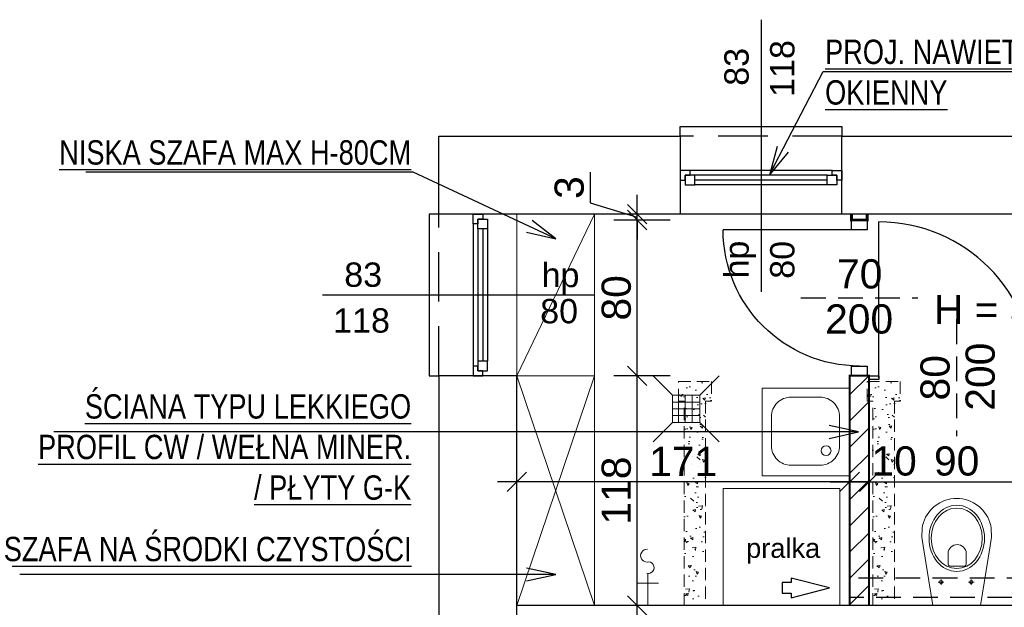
# Model space of a CAD drawing. Header units: inches. Extents: x -663 to 1208, y -7370 to -755.
# Tile 2 of 13: x -441 to 65, y -7028 to -6726. Entities that reach past the tile are written whole.
import ezdxf
from ezdxf import colors
from ezdxf.entities.mleader import LeaderData, LeaderLine
from ezdxf.enums import TextEntityAlignment as Align
from ezdxf.math import Vec2, Vec3

# ---------------------------------------------------------------- set-up
doc = ezdxf.new("R2010")
doc.units = ezdxf.units.IN
doc.header["$MEASUREMENT"] = 0
doc.linetypes.add('DASHED', pattern=[19.05, 12.7, -6.35])
doc.linetypes.add('HIDDEN', pattern=[9.525, 6.35, -3.175])
for name, color, linetype, lineweight in [('A_WYBURZENIA', 252, 'Continuous', 5), ('A_WYPOSAŻENIE', 21, 'Continuous', 9), ('E_ZAMUROWANIA', 250, 'Continuous', 5), ('IS_wentylacja_wywiew', 192, 'Continuous', 30)]:
    doc.layers.add(name, color=color, linetype=linetype, lineweight=lineweight)
for name, color, linetype in [('AI_002_Widok_bd', 7, 'Continuous'), ('AI_005_Txt_bd', 134, 'Continuous'), ('AI_006_Dim_bd', 252, 'Continuous'), ('AI_091_Ściana_inw_bd', 174, 'Continuous'), ('AI_101_Ściana_proj_bd', 6, 'Continuous'), ('AI_103_Nadproże_bd', 216, 'DASHED'), ('AI_107_Drzwi_bd', 153, 'Continuous'), ('AI_109_Okna_bd', 152, 'Continuous'), ('AI_110_Okna_txt_bd', 134, 'Continuous')]:
    doc.layers.add(name, color=color, linetype=linetype)
doc.styles.add('Arial_15', font='txt', dxfattribs={"height": 15})
doc.styles.add('Arial_18', font='txt', dxfattribs={"height": 18})
doc.styles.add('BIKTS', font='BIKROMSW.SHX', dxfattribs={"width": 0.8})
doc.dimstyles.new('Wymiary', dxfattribs={"dimtxt": 15, "dimasz": 10, "dimexe": 12, "dimexo": 10, "dimgap": 3, "dimtad": 1, "dimdec": 0, "dimzin": 0, "dimdsep": 46, "dimtxsty": 'Arial_15', "dimblk": 'OBLIQUE', "dimcen": 0.09, "dimdle": 10, "dimclrt": 134, "dimadec": 0, "dimazin": 0, "dimtfac": 1, "dimtdec": 0, "dimtofl": 0, "dimtmove": 0, "dimatfit": 1, "dimldrblk": 'OBLIQUE', "dimfxl": 17, "dimfxlon": 1, "dimtolj": 1, "dimtzin": 0, "dimarcsym": 0})

# ---------------------------------------------------------------- blocks, each defined once
blk = doc.blocks.new('*U2289')
at = {"layer": 'AI_103_Nadproże_bd', "color": 8}
blk.add_lwpolyline([(-60, 30), (-60, -30)], dxfattribs=at)
at = {"layer": 'AI_107_Drzwi_bd'}
blk.add_lwpolyline([(-95, 0), (-95, 70)], dxfattribs=at)
for points in [[(-100, -4), (-95, -4), (-95, 4), (-100, 4)], [(-25, -4), (-20, -4), (-20, 4), (-25, 4)]]:
    blk.add_lwpolyline(points, close=True, dxfattribs=at)
at = {"layer": 'AI_107_Drzwi_bd', "color": 8}
blk.add_arc((-95, 0), 70, 0, 90, dxfattribs=at)
at = {"layer": 'AI_103_Nadproże_bd', "style": 'Arial_18'}
blk.add_attdef('WYS', text='', height=3, rotation=90, dxfattribs=at).set_placement((-65.5, 0), align=Align.TOP_CENTER)
blk.add_attdef('SZER', text='', height=3, rotation=90, dxfattribs=at).set_placement((-54.39, 0), align=Align.BOTTOM_CENTER)
blk = doc.blocks.new('_Oblique')
at = {"color": 0, "linetype": 'ByBlock', "lineweight": -2}
blk.add_line((-0.5, -0.5), (0.5, 0.5), dxfattribs=at)
blk = doc.blocks.new('*D2444')
at = {"layer": 'AI_006_Dim_bd', "color": 0, "lineweight": -2}
for p, q in [((-185.84, -6980.64), (-185.84, -6951.64)), ((-14.84, -6980.64), (-14.84, -6951.64)), ((-4.84, -6963.64), (-195.84, -6963.64))]:
    blk.add_line(p, q, dxfattribs=at)
at = {"layer": 'Defpoints', "color": 0}
for p in [(-185.84, -6963.64), (-185.84, -7027.1), (-14.84, -7027.1)]:
    blk.add_point(p, dxfattribs=at)
at = {"layer": 'AI_006_Dim_bd', "color": 0, "linetype": 'ByBlock', "lineweight": -2, "xscale": 10, "yscale": 10, "zscale": 10, "rotation": 180}
blk.add_blockref('_Oblique', (-185.84, -6963.64), dxfattribs=at)
at = {"layer": 'AI_006_Dim_bd', "color": 0, "linetype": 'ByBlock', "lineweight": -2, "xscale": 10, "yscale": 10, "zscale": 10}
blk.add_blockref('_Oblique', (-14.84, -6963.64), dxfattribs=at)
at = {"layer": 'AI_006_Dim_bd', "color": 134, "insert": (-100.34, -6953.11), "char_height": 15, "attachment_point": 5, "style": 'Arial_15'}
blk.add_mtext('\\A1;171', dxfattribs=at)
blk = doc.blocks.new('A$C097A3B8D')
at = {"layer": 'A_WYPOSAŻENIE'}
for p, q in [((-13.41, 48.99), (-11.77, 50.6)), ((-11.77, 50.6), (-10, 51.94)), ((-10, 51.94), (-8.71, 52.72)), ((-8.71, 52.72), (-6.54, 53.77)), ((-6.54, 53.77), (-5.07, 54.25)), ((-5.07, 54.25), (-3.02, 54.72)), ((-3.02, 54.72), (-1.52, 54.92)), ((-1.52, 54.92), (0, 55)), ((1.52, 54.92), (0, 55)), ((3.02, 54.72), (1.52, 54.92)), ((5.07, 54.25), (3.02, 54.72)), ((6.54, 53.77), (5.07, 54.25)), ((8.71, 52.72), (6.54, 53.77)), ((10, 51.94), (8.71, 52.72)), ((11.77, 50.6), (10, 51.94)), ((13.41, 48.99), (11.77, 50.6)), ((-15.97, 45.29), (-15.22, 46.59)), ((-15.22, 46.59), (-14.37, 47.83)), ((-14.37, 47.83), (-13.41, 48.99)), ((14.37, 47.83), (13.41, 48.99)), ((15.22, 46.59), (14.37, 47.83)), ((15.97, 45.29), (15.22, 46.59)), ((-17.77, 39.69), (-17.51, 41.08)), ((-17.51, 41.08), (-17.12, 42.53)), ((-17.12, 42.53), (-16.6, 43.93)), ((-16.6, 43.93), (-15.97, 45.29)), ((16.6, 43.93), (15.97, 45.29)), ((17.12, 42.53), (16.6, 43.93)), ((17.51, 41.08), (17.12, 42.53)), ((17.77, 39.69), (17.51, 41.08)), ((-17.82, 35.14), (-17.77, 39.69)), ((17.82, 35.14), (17.77, 39.69)), ((-17.15, 30.7), (-17.82, 35.14)), ((-12.21, 0), (-17.15, 30.7)), ((12.21, 0), (17.15, 30.7)), ((17.15, 30.7), (17.82, 35.14)), ((-4.94, 21.51), (-4.94, 26.77)), ((4.44, 21.51), (4.44, 26.77)), ((3.5, 20.21), (-4, 20.21)), ((-7.49, 11.98), (-8.97, 11.98)), ((-7.49, 11.98), (-7.49, 13.41)), ((-7.49, 11.98), (-6.08, 11.98)), ((-7.49, 11.98), (-7.49, 10.54)), ((8.01, 11.98), (6.53, 11.98)), ((8.01, 11.98), (8.01, 13.41)), ((8.01, 11.98), (9.42, 11.98)), ((8.01, 11.98), (8.01, 10.54)), ((12.21, 0), (-12.21, 0))]:
    blk.add_line(p, q, dxfattribs=at)
for centre, radius, start, end in [((-0.25, 26.54), 4.7, 2.8022, 177.1978), ((-3.75, 21.39), 1.2, 174.1101, 257.7661), ((3.24, 21.39), 1.2, 282.2339, 5.8899)]:
    blk.add_arc(centre, radius, start, end, dxfattribs=at)
for major_axis, ratio in [((0, 17), 0.838235), ((0, 15.54), 0.845174)]:
    blk.add_ellipse((-0.05, 34.5), major_axis=major_axis, ratio=ratio, dxfattribs=at)
for centre in [(-7.49, 11.98), (8.01, 11.98)]:
    blk.add_ellipse(centre, major_axis=(-0.599, -0.599), ratio=1, start_param=5.497787, end_param=11.780972, dxfattribs=at)
blk = doc.blocks.new('*U2343')
at = {"layer": 'AI_103_Nadproże_bd', "color": 8}
blk.add_lwpolyline([(-55, 30), (-55, -30)], dxfattribs=at)
at = {"layer": 'AI_107_Drzwi_bd'}
blk.add_lwpolyline([(-95, 0), (-95, 80)], dxfattribs=at)
for points in [[(-100, 1), (-95, 1), (-95, -1), (-100, -1)], [(-15, 1), (-10, 1), (-10, -1), (-15, -1)]]:
    blk.add_lwpolyline(points, close=True, dxfattribs=at)
at = {"layer": 'AI_107_Drzwi_bd', "color": 8}
blk.add_arc((-95, 0), 80, 0, 90, dxfattribs=at)
at = {"layer": 'AI_103_Nadproże_bd', "style": 'Arial_18'}
blk.add_attdef('WYS', text='', height=3, rotation=90, dxfattribs=at).set_placement((-60.5, 0), align=Align.TOP_CENTER)
blk.add_attdef('SZER', text='', height=3, rotation=90, dxfattribs=at).set_placement((-49.39, 0), align=Align.BOTTOM_CENTER)
blk = doc.blocks.new('*D2458')
at = {"layer": 'AI_006_Dim_bd', "color": 0, "lineweight": -2}
for p, q in [((-14.84, -6980.64), (-14.84, -6951.64)), ((-4.84, -6980.64), (-4.84, -6951.64)), ((-24.84, -6963.64), (5.16, -6963.64))]:
    blk.add_line(p, q, dxfattribs=at)
at = {"layer": 'Defpoints', "color": 0}
for p in [(-4.84, -6963.64), (-14.84, -7027.1), (-4.84, -7027.1)]:
    blk.add_point(p, dxfattribs=at)
at = {"layer": 'AI_006_Dim_bd', "color": 0, "linetype": 'ByBlock', "lineweight": -2, "xscale": 10, "yscale": 10, "zscale": 10, "rotation": 180}
blk.add_blockref('_Oblique', (-14.84, -6963.64), dxfattribs=at)
at = {"layer": 'AI_006_Dim_bd', "color": 0, "linetype": 'ByBlock', "lineweight": -2, "xscale": 10, "yscale": 10, "zscale": 10}
blk.add_blockref('_Oblique', (-4.84, -6963.64), dxfattribs=at)
at = {"layer": 'AI_006_Dim_bd', "color": 134, "insert": (8.02, -6952.98), "char_height": 15, "attachment_point": 5, "style": 'Arial_15'}
blk.add_mtext('\\A1;10', dxfattribs=at)
blk = doc.blocks.new('*D2459')
at = {"layer": 'AI_006_Dim_bd', "color": 0, "lineweight": -2}
for p, q in [((-4.84, -6980.64), (-4.84, -6951.64)), ((85.16, -6980.64), (85.16, -6951.64)), ((-14.84, -6963.64), (95.16, -6963.64))]:
    blk.add_line(p, q, dxfattribs=at)
at = {"layer": 'Defpoints', "color": 0}
for p in [(85.16, -6963.64), (-4.84, -7017.1), (85.16, -7017.1)]:
    blk.add_point(p, dxfattribs=at)
at = {"layer": 'AI_006_Dim_bd', "color": 0, "linetype": 'ByBlock', "lineweight": -2, "xscale": 10, "yscale": 10, "zscale": 10, "rotation": 180}
blk.add_blockref('_Oblique', (-4.84, -6963.64), dxfattribs=at)
at = {"layer": 'AI_006_Dim_bd', "color": 0, "linetype": 'ByBlock', "lineweight": -2, "xscale": 10, "yscale": 10, "zscale": 10}
blk.add_blockref('_Oblique', (85.16, -6963.64), dxfattribs=at)
at = {"layer": 'AI_006_Dim_bd', "color": 134, "insert": (40.16, -6952.98), "char_height": 15, "attachment_point": 5, "style": 'Arial_15'}
blk.add_mtext('\\A1;90', dxfattribs=at)
blk = doc.blocks.new('YTFGUYU')
at = {"layer": 'A_WYPOSAŻENIE'}
blk.add_lwpolyline([(43550.38, 21942.58), (43550.38, 21987.58), (43505.38, 21987.58), (43505.38, 21942.58)], close=True, dxfattribs=at)
blk.add_lwpolyline([(43545, 21957.74), (43545, 21972.74, 0.414214), (43535, 21982.74), (43520, 21982.74, 0.414214), (43510, 21972.74), (43510, 21957.74, 0.414214), (43520, 21947.74), (43535, 21947.74, 0.414214)], format="xyb", close=True, dxfattribs=at)
blk.add_circle((43537.51, 21954.68), 2.54, dxfattribs=at)
blk = doc.blocks.new('rdyty')
at = {"layer": 'A_WYPOSAŻENIE'}
for points in [[(42938.53, 21246.15), (42953.33, 21238.74)], [(42951.17, 21245.96), (42946.26, 21236.15)]]:
    blk.add_lwpolyline(points, dxfattribs=at)
for centre, radius, start, end in [((42955.99, 21237.67), 2.97, 321.3338, 168.9977), ((42961.21, 21234.3), 3.27, 152.5172, 338.6837)]:
    blk.add_arc(centre, radius, start, end, dxfattribs=at)
blk = doc.blocks.new('A$C0DEB6DE3')
at = {"layer": 'A_WYPOSAŻENIE'}
for p, q in [((-7, 7), (-17, 17)), ((7, 7), (17, 17)), ((-7, 7), (7, 7)), ((-7, -7), (-7, 7)), ((-7, 7), (7, 7)), ((-7, -7), (-7, 7)), ((-3.91, 7), (-3.91, -7)), ((-3.91, 7), (-3.91, -7)), ((-0.41, 7), (-0.41, -7)), ((-0.41, 7), (-0.41, -7)), ((3.09, 7), (3.09, -7)), ((3.09, 7), (3.09, -7)), ((7, 7), (7, -7)), ((7, 7), (7, -7)), ((7, 3.5), (-7, 3.5)), ((7, 3.5), (-7, 3.5)), ((7, 0), (-7, 0)), ((7, 0), (-7, 0)), ((7, -3.5), (-7, -3.5)), ((7, -3.5), (-7, -3.5)), ((-7, -7), (-17, -17)), ((7, -7), (-7, -7)), ((7, -7), (-7, -7)), ((7, -7), (17, -17))]:
    blk.add_line(p, q, dxfattribs=at)
blk = doc.blocks.new('WYM-ST2')
blk.add_line((0, 0), (-7.5, 0))
for points in [[(0, 0), (-15, 3.33)], [(-15, -3.33), (0, 0)]]:
    blk.add_lwpolyline(points)
blk = doc.blocks.new('A$C242b7823')
at = {"layer": 'IS_wentylacja_wywiew', "lineweight": 30}
blk.add_lwpolyline([(-4.86, 27.5), (0, 8.51), (0, 8.51), (4.86, 27.5), (4.86, 27.5), (2.65, 27.5), (2.65, 27.5), (2.65, 31.93), (2.65, 31.93), (-2.65, 31.93), (-2.65, 31.93), (-2.65, 27.5), (-2.65, 27.5), (-4.86, 27.5)], dxfattribs=at)
blk = doc.blocks.new('*D2831')
at = {"layer": 'AI_006_Dim_bd', "color": 0, "lineweight": -2}
for p, q in [((-124.01, -7037.1), (-124.01, -6899.1)), ((-107.01, -6909.1), (-136.01, -6909.1)), ((-107.01, -7027.1), (-136.01, -7027.1))]:
    blk.add_line(p, q, dxfattribs=at)
at = {"layer": 'Defpoints', "color": 0}
for p in [(-124.01, -6909.1), (-14.84, -6909.1), (-14.84, -7027.1)]:
    blk.add_point(p, dxfattribs=at)
at = {"layer": 'AI_006_Dim_bd', "color": 0, "linetype": 'ByBlock', "lineweight": -2, "xscale": 10, "yscale": 10, "zscale": 10}
for p, rotation in [((-124.01, -6909.1), 90), ((-124.01, -7027.1), 270)]:
    blk.add_blockref('_Oblique', p, dxfattribs=dict(at, rotation=rotation))
at = {"layer": 'AI_006_Dim_bd', "color": 134, "insert": (-134.67, -6968.1), "char_height": 15, "attachment_point": 5, "rotation": 90, "style": 'Arial_15'}
blk.add_mtext('\\A1;118', dxfattribs=at)
blk = doc.blocks.new('*D2832')
at = {"layer": 'AI_006_Dim_bd', "color": 0, "lineweight": -2}
for p, q in [((-124.01, -6919.1), (-124.01, -6819.1)), ((-107.01, -6829.1), (-136.01, -6829.1)), ((-107.01, -6909.1), (-136.01, -6909.1))]:
    blk.add_line(p, q, dxfattribs=at)
at = {"layer": 'Defpoints', "color": 0}
for p in [(-124.01, -6829.1), (-13.84, -6829.1), (-14.84, -6909.1)]:
    blk.add_point(p, dxfattribs=at)
at = {"layer": 'AI_006_Dim_bd', "color": 0, "linetype": 'ByBlock', "lineweight": -2, "xscale": 10, "yscale": 10, "zscale": 10}
for p, rotation in [((-124.01, -6829.1), 90), ((-124.01, -6909.1), 270)]:
    blk.add_blockref('_Oblique', p, dxfattribs=dict(at, rotation=rotation))
at = {"layer": 'AI_006_Dim_bd', "color": 134, "insert": (-134.67, -6869.1), "char_height": 15, "attachment_point": 5, "rotation": 90, "style": 'Arial_15'}
blk.add_mtext('\\A1;80', dxfattribs=at)
blk = doc.blocks.new('*D2833')
at = {"layer": 'AI_006_Dim_bd', "color": 0, "lineweight": -2}
for p, q in [((-148.18, -6804.53), (-148.18, -6820.35)), ((-124.01, -6826.1), (-124.01, -6816.1)), ((-148.18, -6820.35), (-124.01, -6827.6)), ((-107.01, -6826.1), (-136.01, -6826.1)), ((-107.01, -6829.1), (-136.01, -6829.1)), ((-124.01, -6829.1), (-124.01, -6839.1))]:
    blk.add_line(p, q, dxfattribs=at)
at = {"layer": 'Defpoints', "color": 0}
for p in [(-124.01, -6826.1), (-13.84, -6826.1), (-13.84, -6829.1)]:
    blk.add_point(p, dxfattribs=at)
at = {"layer": 'AI_006_Dim_bd', "color": 0, "linetype": 'ByBlock', "lineweight": -2, "xscale": 10, "yscale": 10, "zscale": 10}
for p, rotation in [((-124.01, -6826.1), 270), ((-124.01, -6829.1), 90)]:
    blk.add_blockref('_Oblique', p, dxfattribs=dict(at, rotation=rotation))
at = {"layer": 'AI_006_Dim_bd', "color": 134, "insert": (-158.84, -6812.44), "char_height": 15, "attachment_point": 5, "rotation": 90, "style": 'Arial_15'}
blk.add_mtext('\\A1;3', dxfattribs=at)

msp = doc.modelspace()

# ---------------------------------------------------------------- hatches: boundary and pattern name
at = {"layer": 'A_WYBURZENIA', "linetype": 'HIDDEN'}
h = msp.add_hatch(dxfattribs=at)
h.set_pattern_fill('AR-CONC', color=256, scale=2, angle=270, style=0)
h.set_pattern_definition([(140, (-7453545.931, -5508198.658), (1.2550427, 14.345203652), [1.5, -16.5]), (85, (-7453545.931, -5508198.658), (-15.043842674, -2.775026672), [1.2, -13.2]), (190.45144446, (-7453545.827, -5508197.463), (-13.78879982, 11.570176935), [1.27480384, -14.02284224]), (136.1842, (-7453549.931, -5508198.658), (3.310385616, 21.344826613), [2.25, -24.75]), (186.6356355, (-7453549.655, -5508196.88), (-19.482372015, 18.693238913), [1.91220684, -21.0342752]), (81.184164, (-7453549.931, -5508198.658), (-19.482372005, 18.6932389), [1.8, -19.80000002]), (111, (-7453548.931, -5508196.658), (8.052377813, 11.938141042), [1.5, -16.5]), (56, (-7453548.931, -5508196.658), (-14.5030009, 4.866306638), [1.2, -13.2]), (161.45144474, (-7453548.26, -5508195.663), (-6.450623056, 16.804447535), [1.2748038, -14.02284224]), (127.5, (-7453545.931, -5508198.658), (-6.6578770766, 0.2431971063), [0, -13.04, 0, -13.4, 0, -13.25]), (97.5, (-7453545.931, -5508198.658), (-7.8882342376, 5.261390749), [0, -7.64, 0, -12.74, 0, -5.05]), (57.5, (-7453545.931, -5508203.118), (0.4510974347, 10.6764487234), [0, -5, 0, -15.6, 0, -20.7]), (47.5, (-7453545.931, -5508205.118), (-2.002099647, 11.663723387), [0, -6.5, 0, -10.36, 0, -14.7])])
h.paths.add_polyline_path([(-88.62, -7027.1), (-99.84, -7027.1), (-99.84, -6922.1), (-102.84, -6922.1), (-102.84, -6912.1), (-85.84, -6912.1), (-85.84, -6922.1), (-88.84, -6922.1)])
h = msp.add_hatch(dxfattribs=at)
h.set_pattern_fill('AR-CONC', color=256, scale=2, angle=270, style=0)
h.set_pattern_definition([(140, (-7453448.931, -5508198.658), (1.2550427, 14.345203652), [1.5, -16.5]), (85, (-7453448.931, -5508198.658), (-15.043842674, -2.775026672), [1.2, -13.2]), (190.45144446, (-7453448.827, -5508197.463), (-13.78879982, 11.570176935), [1.27480384, -14.02284224]), (136.1842, (-7453452.931, -5508198.658), (3.310385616, 21.344826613), [2.25, -24.75]), (186.6356355, (-7453452.655, -5508196.88), (-19.482372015, 18.693238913), [1.91220684, -21.0342752]), (81.184164, (-7453452.931, -5508198.658), (-19.482372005, 18.6932389), [1.8, -19.80000002]), (111, (-7453451.931, -5508196.658), (8.052377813, 11.938141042), [1.5, -16.5]), (56, (-7453451.931, -5508196.658), (-14.5030009, 4.866306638), [1.2, -13.2]), (161.45144474, (-7453451.26, -5508195.663), (-6.450623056, 16.804447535), [1.2748038, -14.02284224]), (127.5, (-7453448.931, -5508198.658), (-6.6578770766, 0.2431971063), [0, -13.04, 0, -13.4, 0, -13.25]), (97.5, (-7453448.931, -5508198.658), (-7.8882342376, 5.261390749), [0, -7.64, 0, -12.74, 0, -5.05]), (57.5, (-7453448.931, -5508203.118), (0.4510974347, 10.6764487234), [0, -5, 0, -15.6, 0, -20.7]), (47.5, (-7453448.931, -5508205.118), (-2.002099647, 11.663723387), [0, -6.5, 0, -10.36, 0, -14.7])])
h.paths.add_polyline_path([(8.38, -7027.1), (-2.84, -7027.1), (-2.84, -6922.1), (-5.84, -6922.1), (-5.84, -6912.1), (11.16, -6912.1), (11.16, -6922.1), (8.16, -6922.1)])
at = {"layer": 'E_ZAMUROWANIA'}
h = msp.add_hatch(dxfattribs=at)
h.set_pattern_fill('ANSI31', color=256, scale=3, style=0)
h.set_pattern_definition([(45, (-73214.728, -8550.672), (-6.7351921, 6.7351921), [])])
h.paths.add_polyline_path([(-4.84, -6909.1), (-14.84, -6909.1), (-14.84, -7027.1), (-4.84, -7027.1)])

# ---------------------------------------------------------------- linework, layer by layer
for points in [[(-101.84, -6786.1), (-101.84, -6781.1), (-18.84, -6781.1), (-18.84, -6786.1)], [(-225.84, -6826.1), (-230.84, -6826.1), (-230.84, -6909.1), (-225.84, -6909.1)], [(-18.84, -6826.1), (-101.84, -6826.1)]]:
    msp.add_lwpolyline(points)
at = {"layer": 'A_WYBURZENIA', "linetype": 'HIDDEN'}
for points in [[(-99.84, -7027.1), (-99.84, -6922.1), (-102.84, -6922.1), (-102.84, -6912.1), (-85.84, -6912.1), (-85.84, -6922.1), (-88.84, -6922.1), (-88.84, -7027.1)], [(-2.84, -7027.1), (-2.84, -6922.1), (-5.84, -6922.1), (-5.84, -6912.1), (11.16, -6912.1), (11.16, -6922.1), (8.16, -6922.1), (8.16, -7027.1)]]:
    msp.add_lwpolyline(points, dxfattribs=at)
at = {"layer": 'A_WYPOSAŻENIE'}
for points in [[(-185.84, -6826.1), (-185.84, -6909.1)], [(-145.84, -6826.1), (-185.84, -6909.1)], [(-145.84, -6909.1), (-145.84, -6826.1)], [(-185.84, -6909.1), (-145.84, -6909.1), (-145.84, -7027.1)], [(-185.84, -6909.1), (-145.84, -7027.1)], [(-185.84, -7027.1), (-145.84, -6909.1)], [(-19.84, -6967.1), (-79.84, -6967.1), (-79.84, -7027.1), (-19.84, -7027.1), (-19.84, -6967.1)]]:
    msp.add_lwpolyline(points, dxfattribs=at)
at = {"layer": 'AI_002_Widok_bd'}
msp.add_lwpolyline([(-185.84, -7039.1), (-185.84, -7027.1)], dxfattribs=at)
at = {"layer": 'AI_091_Ściana_inw_bd', "linetype": 'Continuous', "ltscale": 0.5}
for points in [[(-101.84, -6826.1), (-185.84, -6826.1), (-185.84, -6826.1), (-225.84, -6826.1), (-225.84, -6786.1), (-101.84, -6786.1), (-101.84, -6826.1)], [(98.16, -6826.1), (-18.84, -6826.1), (-18.84, -6786.1), (98.16, -6786.1), (98.16, -6826.1)], [(171.16, -7027.1), (-185.84, -7027.1), (-185.84, -6922.1), (-185.84, -6912.1), (-185.84, -6909.1), (-225.84, -6909.1), (-225.84, -7159.1), (-185.84, -7159.1), (-185.84, -7154.1), (-185.84, -7144.1), (-185.84, -7039.1), (171.16, -7039.1)]]:
    msp.add_lwpolyline(points, dxfattribs=at)
at = {"layer": 'AI_101_Ściana_proj_bd', "lineweight": 40, "ltscale": 2, "const_width": 1.5}
msp.add_lwpolyline([(-5.84, -6826.1), (-5.84, -6829.1), (-13.84, -6829.1), (-13.84, -6826.1)], dxfattribs=at)
at = {"layer": 'AI_101_Ściana_proj_bd', "lineweight": 20, "ltscale": 2, "const_width": 1}
msp.add_lwpolyline([(-14.84, -7027.1), (-14.84, -6909.1), (-4.84, -6909.1), (-4.84, -7027.1)], dxfattribs=at)
at = {"layer": 'AI_103_Nadproże_bd', "ltscale": 2}
for points in [[(-18.84, -6786.1), (-101.84, -6786.1)], [(-225.84, -6909.1), (-225.84, -6826.1)]]:
    msp.add_lwpolyline(points, dxfattribs=at)
at = {"layer": 'AI_109_Okna_bd'}
for points in [[(-96.84, -6803.6), (-101.84, -6803.6), (-101.84, -6808.6), (-99.34, -6808.6), (-99.34, -6806.1), (-96.84, -6806.1), (-96.84, -6803.6)], [(-23.84, -6803.6), (-18.84, -6803.6), (-18.84, -6808.6), (-21.34, -6808.6), (-21.34, -6806.1), (-23.84, -6806.1), (-23.84, -6803.6)], [(-94.34, -6806.1), (-99.34, -6806.1), (-99.34, -6811.1), (-94.34, -6811.1), (-94.34, -6806.1)], [(-26.34, -6808.6), (-94.34, -6808.6)], [(-26.34, -6806.1), (-21.34, -6806.1), (-21.34, -6811.1), (-26.34, -6811.1), (-26.34, -6806.1)], [(-208.34, -6831.1), (-208.34, -6826.1), (-203.34, -6826.1), (-203.34, -6828.6), (-205.84, -6828.6), (-205.84, -6831.1), (-208.34, -6831.1)], [(-205.84, -6833.6), (-205.84, -6828.6), (-200.84, -6828.6), (-200.84, -6833.6), (-205.84, -6833.6)], [(-203.34, -6833.6), (-203.34, -6901.6)], [(-208.34, -6904.1), (-208.34, -6909.1), (-203.34, -6909.1), (-203.34, -6906.6), (-205.84, -6906.6), (-205.84, -6904.1), (-208.34, -6904.1)], [(-205.84, -6901.6), (-205.84, -6906.6), (-200.84, -6906.6), (-200.84, -6901.6), (-205.84, -6901.6)]]:
    msp.add_lwpolyline(points, dxfattribs=at)
at = {"layer": 'AI_109_Okna_bd', "color": 8}
for points in [[(-23.84, -6803.6), (-96.84, -6803.6)], [(-26.34, -6806.1), (-94.34, -6806.1)], [(-26.34, -6811.1), (-94.34, -6811.1)], [(-208.34, -6831.1), (-208.34, -6904.1)], [(-205.84, -6833.6), (-205.84, -6901.6)], [(-200.84, -6833.6), (-200.84, -6901.6)]]:
    msp.add_lwpolyline(points, dxfattribs=at)
at = {"layer": 'AI_110_Okna_txt_bd'}
for points in [[(-60.34, -6726.19), (-60.34, -6866)], [(-285.74, -6867.6), (-145.93, -6867.6)]]:
    msp.add_lwpolyline(points, dxfattribs=at)
at = {"layer": 'IS_wentylacja_wywiew', "linetype": 'DASHED'}
for points in [[(192.93, -7053.1), (192.93, -7013.1), (-15.31, -7013.1)], [(182.93, -7053.1), (182.93, -7023.1), (-15.31, -7023.1)]]:
    msp.add_lwpolyline(points, dxfattribs=at)

# ---------------------------------------------------------------- block references
at = {"layer": 'A_WYPOSAŻENIE'}
msp.add_blockref('A$C0DEB6DE3', (-98.86, -6926.09), dxfattribs=at)
at = {"layer": 'A_WYPOSAŻENIE', "xscale": -1}
for name, p, rotation in [('YTFGUYU', (21927.75, 36589.9), 89.99999999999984), ('rdyty', (-38341.95, -35907.61), 243.4000000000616)]:
    msp.add_blockref(name, p, dxfattribs=dict(at, rotation=rotation))
msp.add_blockref('A$C097A3B8D', (40.16, -7027.1), dxfattribs=at)
at = {"layer": 'AI_101_Ściana_proj_bd', "xscale": 1.041666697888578, "yscale": 1.041666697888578, "zscale": 1.041666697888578, "rotation": 90}
msp.add_blockref('A$C242b7823', (-16.31, -7018.1), dxfattribs=at)
at = {"layer": 'AI_107_Drzwi_bd', "xscale": -1, "rotation": 89.999999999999}
msp.add_blockref('*U2289', (-9.84, -6929.1), dxfattribs=at)
at = {"layer": 'AI_107_Drzwi_bd'}
msp.add_blockref('*U2343', (95.16, -6910.1), dxfattribs=at)

# ---------------------------------------------------------------- texts
at = {"layer": 'AI_005_Txt_bd', "style": 'Arial_15'}
for s, height, p in [('118', 12.5, (-39.44, -6765.81)), ('83', 12.5, (-62.96, -6760.12)), ('hp', 12.5, (-62.96, -6859.14)), ('80', 12.5, (-39.44, -6859.27)), ('200', 15, (64.22, -6927.07)), ('80', 15, (41.04, -6921.79))]:
    msp.add_text(s, height=height, rotation=90, dxfattribs=at).set_placement(p, align=Align.BOTTOM_LEFT)
for s, height, p in [('70', 15, (-21.3, -6868.76)), ('83', 12.5, (-274.48, -6867.17)), ('hp', 12.5, (-173.08, -6867.34)), ('80', 12.5, (-173.81, -6885.91)), ('H = 302 CM', 15, (28.47, -6887.07)), ('118', 12.5, (-280.16, -6890.69)), ('200', 15, (-27.43, -6891.93)), ('pralka', 10, (-68.01, -7005.65))]:
    msp.add_text(s, height=height, dxfattribs=at).set_placement(p, align=Align.BOTTOM_LEFT)

# ---------------------------------------------------------------- dimensions: what is measured, and where the dimension line sits
at = {"layer": 'AI_006_Dim_bd'}
for base, p1, p2, picture, middle in [((-124.01, -6826.1), (-13.84, -6829.1), (-13.84, -6826.1), '*D2833', (-158.84, -6817.35)), ((-124.01, -6829.1), (-14.84, -6909.1), (-13.84, -6829.1), '*D2832', (-134.67, -6869.1)), ((-124.01, -6909.1), (-14.84, -7027.1), (-14.84, -6909.1), '*D2831', (-134.67, -6968.1))]:
    dim = msp.add_linear_dim(base=base, p1=p1, p2=p2, angle=90, dimstyle='Wymiary', override={"dimtxsty": 'Arial_15', "dimtmove": 1, "dimldrblk": 'Oblique'}, dxfattribs=at)
    dim.commit()
    dim.dimension.update_dxf_attribs({"geometry": picture, "text_midpoint": middle})
for base, p1, p2, picture, middle in [((-185.84, -6963.64), (-14.84, -7027.1), (-185.84, -7027.1), '*D2444', (-100.34, -6953.11)), ((85.16, -6963.64), (-4.84, -7017.1), (85.16, -7017.1), '*D2459', (40.16, -6952.98))]:
    dim = msp.add_linear_dim(base=base, p1=p1, p2=p2, dimstyle='Wymiary', override={"dimtmove": 1}, dxfattribs=at)
    dim.commit()
    dim.dimension.update_dxf_attribs({"geometry": picture, "text_midpoint": middle})
dim = msp.add_linear_dim(base=(-4.84, -6963.64), p1=(-14.84, -7027.1), p2=(-4.84, -7027.1), dimstyle='Wymiary', override={"dimtmove": 1}, dxfattribs=at)
dim.commit()
dim.dimension.update_dxf_attribs({"geometry": '*D2458', "text_midpoint": (8.02, -6963.64), "dimtype": 160})

# ---------------------------------------------------------------- leaders
at = {"layer": 'AI_005_Txt_bd'}
ml = msp.add_multileader_mtext('Standard', dxfattribs=at)
ml.set_content('\\pxsm1;{\\L\\fArial|b0|i0|c238|p34;PROJ. NAWIETRZAK\\POKIENNY }', color=2, style='BIKTS')
ml.set_leader_properties(linetype='ByLayer', lineweight=-3)
ml.set_arrow_properties(name='WYM-ST2')
ml.build(insert=Vec2(0, 0))
ml.multileader.update_dxf_attribs({"text_left_attachment_type": 8, "text_right_attachment_type": 8, "dogleg_length": 0, "arrow_head_size": 1})
ctx = ml.context
ctx.base_point, ctx.char_height, ctx.arrow_head_size, ctx.landing_gap_size, ctx.plane_origin = Vec3(-28.45, -6752.88), 12.5, 1, 1, Vec3(-86.54, -6925.53)
ctx.left_attachment, ctx.right_attachment = 8, 8
notes = []
notes.append((ctx, [(0, (1, 1, 0), (-28.45, -6752.88), (1, 0), 0, [(0, [(-56.05, -6806.1)], 0, [])])]))
ctx.mtext.insert, ctx.mtext.line_spacing_factor, ctx.mtext.flow_direction = Vec3(-27.45, -6736.46), 0.72, 5
ml = msp.add_multileader_mtext('Standard', dxfattribs=at)
ml.set_content('\\pxsm1;{\\L\\fArial|b0|i0|c238|p34;NISKA SZAFA MAX H-80CM}', color=2, style='BIKTS')
ml.set_leader_properties(linetype='ByLayer', lineweight=-3)
ml.set_arrow_properties(name='WYM-ST2')
ml.build(insert=Vec2(0, 0))
ml.multileader.update_dxf_attribs({"text_left_attachment_type": 8, "text_right_attachment_type": 8, "dogleg_length": 0, "arrow_head_size": 1})
ctx = ml.context
ctx.base_point, ctx.char_height, ctx.arrow_head_size, ctx.landing_gap_size, ctx.plane_origin = Vec3(-419.87, -6804.56), 12.5, 1, 1, Vec3(-345.63, -6819.42)
ctx.left_attachment, ctx.right_attachment, ctx.text_align_type = 8, 8, 2
notes.append((ctx, [(0, (1, 1, 0), (-239.12, -6804.56), (-1, 0), 0, [(0, [(-165.84, -6838.75), (-239.12, -6804.56)], 0, [])])]))
ctx.mtext.insert, ctx.mtext.alignment, ctx.mtext.line_spacing_factor, ctx.mtext.flow_direction = Vec3(-240.12, -6788.14), 3, 0.72, 5
ml = msp.add_multileader_mtext('Standard', dxfattribs=at)
ml.set_content('\\pxsm1;{\\L\\fArial|b0|i0|c238|p34;ŚCIANA TYPU LEKKIEGO\\PPROFIL CW / WEŁNA MINER.\\P/ PŁYTY G-K}', color=2, style='BIKTS')
ml.set_leader_properties(linetype='ByLayer', lineweight=-3)
ml.set_arrow_properties(name='WYM-ST2')
ml.build(insert=Vec2(0, 0))
ml.multileader.update_dxf_attribs({"text_left_attachment_type": 8, "text_right_attachment_type": 8, "dogleg_length": 0, "arrow_head_size": 1})
ctx = ml.context
ctx.base_point, ctx.char_height, ctx.arrow_head_size, ctx.landing_gap_size, ctx.plane_origin = Vec3(-430.54, -6937.95), 12.5, 1, 1, Vec3(-382.94, -6918.63)
ctx.left_attachment, ctx.right_attachment, ctx.text_align_type = 8, 8, 2
notes.append((ctx, [(0, (1, 1, 0), (-239.12, -6937.95), (-1, 0), 0, [(0, [(-10.33, -6937.95), (-239.12, -6937.95)], 0, [])])]))
ctx.mtext.insert, ctx.mtext.alignment, ctx.mtext.line_spacing_factor, ctx.mtext.flow_direction = Vec3(-240.12, -6918.6), 3, 0.72, 5
ml = msp.add_multileader_mtext('Standard', dxfattribs=at)
ml.set_content('\\pxsm1;{\\L\\fArial|b0|i0|c238|p34;SZAFA NA ŚRODKI CZYSTOŚCI}', color=2, style='BIKTS')
ml.set_leader_properties(linetype='ByLayer', lineweight=-3)
ml.set_arrow_properties(name='WYM-ST2')
ml.build(insert=Vec2(0, 0))
ml.multileader.update_dxf_attribs({"text_left_attachment_type": 8, "text_right_attachment_type": 8, "dogleg_length": 0, "arrow_head_size": 1})
ctx = ml.context
ctx.base_point, ctx.char_height, ctx.arrow_head_size, ctx.landing_gap_size, ctx.plane_origin = Vec3(-448.58, -7011.21), 12.5, 1, 1, Vec3(-345.63, -6991.89)
ctx.left_attachment, ctx.right_attachment, ctx.text_align_type = 8, 8, 2
notes.append((ctx, [(0, (1, 1, 0), (-238.89, -7011.21), (-1, 0), 0, [(0, [(-165.84, -7011.21), (-238.89, -7011.21)], 0, [])])]))
ctx.mtext.insert, ctx.mtext.alignment, ctx.mtext.line_spacing_factor, ctx.mtext.flow_direction = Vec3(-239.89, -6991.86), 3, 0.72, 5
for ctx, leaders in notes:
    for number, flags, end, landing, length, lines in leaders:
        leader = LeaderData()
        leader.index, (leader.has_last_leader_line, leader.has_dogleg_vector, leader.attachment_direction) = number, flags
        leader.last_leader_point, leader.dogleg_vector, leader.dogleg_length = Vec3(end), Vec3(landing), length
        for number, points, colour, breaks in lines:
            line = LeaderLine()
            line.index, line.vertices, line.color, line.breaks = number, Vec3.list(points), colors.encode_raw_color(colour), breaks
            leader.lines.append(line)
        ctx.leaders.append(leader)

doc.saveas('drawing.dxf')
